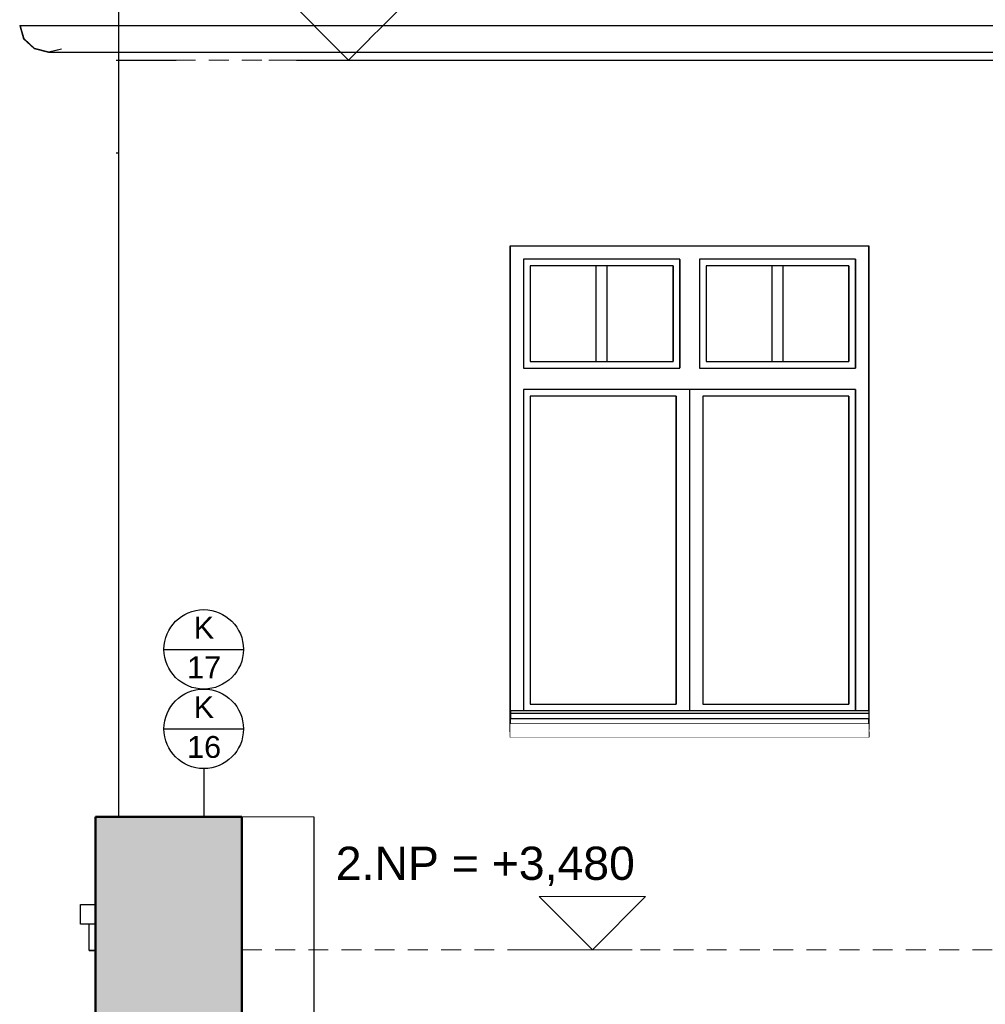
# Model space of a CAD drawing. Header units: millimetres. Extents: x -36478 to 31050, y -14815 to 11827.
# Tile 45 of 256: x -19365 to -15729, y 3275 to 6982. Entities that reach past the tile are written whole.
import ezdxf

# ---------------------------------------------------------------- set-up
doc = ezdxf.new("R2010")
doc.units = ezdxf.units.MM
doc.header["$MEASUREMENT"] = 0
doc.linetypes.add('Wipeout_Contour', pattern=[1000, 0, -1000])
doc.linetypes.add('Čárkovaná S', pattern=[125, 75, -50])
for name, color, linetype in [('2D prvky - obecné', 7, 'Continuous'), ('Konstrukce - nosné', 7, 'Continuous'), ('Kóty - SP', 7, 'Continuous'), ('Nové_2D prvky - obecné', 7, 'Continuous'), ('Nové_Konstrukce - krov', 7, 'Continuous'), ('Nové_Konstrukce - nosné', 7, 'Continuous'), ('Nové_Popis', 7, 'Continuous'), ('Nové_Situace - terén', 7, 'Continuous'), ('Nové_Výplně - Povrchové', 7, 'Continuous'), ('Výplně - Povrchové', 7, 'Continuous'), ('Výplně – Řezové', 7, 'Continuous')]:
    doc.layers.add(name, color=color, linetype=linetype)
doc.styles.add('GENEROVANÝ_STYL_1', font='txt')
doc.styles.add('GENEROVANÝ_STYL_2', font='txt')

# ---------------------------------------------------------------- blocks, each defined once
blk = doc.blocks.new('Kóta_22_1', base_point=(-17208.2, 3480))
at = {"layer": 'Kóty - SP', "color": 7, "linetype": 'Continuous', "lineweight": 13}
for p, q in [((-17208.2, 3480), (-17408.2, 3680)), ((-17408.2, 3680), (-17008.2, 3680)), ((-17008.2, 3680), (-17208.2, 3480))]:
    blk.add_line(p, q, dxfattribs=at)
at = {"layer": 'Kóty - SP', "color": 7, "linetype": 'Continuous', "lineweight": 20}
for q in [(-17508.2, 3480), (-17058.2, 3480)]:
    blk.add_line((-17208.2, 3480), q, dxfattribs=at)
at = {"layer": 'Kóty - SP', "color": 7, "lineweight": 13, "insert": (-18174.5, 3720), "char_height": 125, "attachment_point": 7, "style": 'GENEROVANÝ_STYL_2'}
blk.add_mtext('\\A1;{\\pql;\\fArial|b0|i0|c0|p38;2.NP = +3,480}', dxfattribs=at)
blk = doc.blocks.new('Kóta_23_1', base_point=(-18126.3, 6830))
at = {"layer": 'Kóty - SP', "color": 7, "linetype": 'Continuous', "lineweight": 13}
for p, q in [((-18126.3, 6830), (-18326.3, 7030)), ((-18326.3, 7030), (-17926.3, 7030)), ((-17926.3, 7030), (-18126.3, 6830))]:
    blk.add_line(p, q, dxfattribs=at)
at = {"layer": 'Kóty - SP', "color": 7, "linetype": 'Continuous', "lineweight": 20}
for q in [(-18426.3, 6830), (-17976.3, 6830)]:
    blk.add_line((-18126.3, 6830), q, dxfattribs=at)
at = {"layer": 'Kóty - SP', "color": 7, "lineweight": 13, "insert": (-19077.9, 7070), "char_height": 125, "attachment_point": 7, "style": 'GENEROVANÝ_STYL_2'}
blk.add_mtext('\\A1;{\\pql;\\fArial|b0|i0|c0|p38;3.NP =+6,830}', dxfattribs=at)

msp = doc.modelspace()

# ---------------------------------------------------------------- linework, layer by layer
at = {"layer": 'Nové_Konstrukce - nosné', "color": 1, "linetype": 'Continuous', "lineweight": 25}
msp.add_line((-18322.8, 6830), (-9602.4, 6830), dxfattribs=at)
at = {"layer": 'Nové_Popis', "color": 1, "linetype": 'Continuous', "lineweight": 25}
msp.add_line((-18671.8, 4162), (-18671.8, 3980), dxfattribs=at)

# ---------------------------------------------------------------- block references
at = {"layer": 'Kóty - SP', "color": 7, "linetype": 'Continuous', "lineweight": 20}
msp.add_blockref('Kóta_22_1', (-17208.2, 3480), dxfattribs=at)

# ---------------------------------------------------------------- texts
at = {"layer": 'Nové_Popis', "color": 1, "linetype": 'Continuous', "lineweight": 25, "char_height": 82.343, "attachment_point": 7, "style": 'GENEROVANÝ_STYL_1'}
for s, insert in [('\\A1;{\\pql;\\fArial|b0|i0|c238|p38;K}', (-18709.4, 4651.9)), ('\\A1;{\\pql;\\fArial|b0|i0|c238|p38;1\\fArial|b0|i0|c238|p38;7}', (-18734.2, 4502.2)), ('\\A1;{\\pql;\\fArial|b0|i0|c238|p38;K}', (-18709.4, 4352.4)), ('\\A1;{\\pql;\\fArial|b0|i0|c238|p38;1\\fArial|b0|i0|c238|p38;6}', (-18734.2, 4201.4))]:
    msp.add_mtext(s, dxfattribs=dict(at, insert=insert))

# ---------------------------------------------------------------- wipeouts: each hides what was drawn before it
at = {"color": 254, "linetype": 'Wipeout_Contour', "lineweight": 0, "ltscale": 73971.667081}
msp.add_wipeout([(-17491.7, 6928.4), (-9900, 6928.4), (-9917.4, 6945.6), (-9926.2, 6978.4), (-17491.7, 6978.4)], dxfattribs=at).dxf.layer = 'Nové_Výplně - Povrchové'
at = {"color": 254, "linetype": 'Wipeout_Contour', "lineweight": 0, "ltscale": 61271.628764}
msp.add_wipeout([(-19254.4, 6859.5), (-19247.5, 6859.5), (-19206.9, 6871.3)], dxfattribs=at).dxf.layer = 'Nové_Výplně - Povrchové'
at = {"color": 254, "linetype": 'Wipeout_Contour', "lineweight": 0, "ltscale": 101111.321266}
msp.add_wipeout([(-19091.6, 6830), (-19091.6, 6710.2), (-19091.6, 6480), (-19091.3, 6480), (-19091.3, 6830)], dxfattribs=at).dxf.layer = 'Nové_Výplně - Povrchové'
at = {"color": 254, "linetype": 'Wipeout_Contour', "lineweight": 0, "ltscale": 78631.658701}
msp.add_wipeout([(-18991.3, 3980), (-18830.8, 3980), (-18830.8, 6480), (-18991.3, 6480)], dxfattribs=at).dxf.layer = 'Nové_Výplně - Povrchové'
at = {"color": 254, "linetype": 'Wipeout_Contour', "lineweight": 0, "ltscale": 68078.134058}
msp.add_wipeout([(-16167.8, 6130), (-16168, 6130), (-16168, 4370), (-16167.8, 4370)], dxfattribs=at).dxf.layer = 'Nové_Výplně - Povrchové'
at = {"color": 254, "linetype": 'Wipeout_Contour', "lineweight": 0, "ltscale": 71495.934846}
msp.add_wipeout([(-16879.8, 5670), (-16879.7, 5670), (-16879.7, 6080), (-16879.8, 6080)], dxfattribs=at).dxf.layer = 'Nové_Výplně - Povrchové'
at = {"color": 254, "linetype": 'Wipeout_Contour', "lineweight": 0, "ltscale": 68998.809085}
msp.add_wipeout([(-16217.2, 6080), (-16217.3, 6080), (-16217.3, 5670), (-16217.2, 5670)], dxfattribs=at).dxf.layer = 'Nové_Výplně - Povrchové'
at = {"color": 254, "linetype": 'Wipeout_Contour', "lineweight": 0, "ltscale": 66935.363517}
msp.add_wipeout([(-16168, 4280), (-16167.8, 4280), (-16167.8, 4350), (-16168, 4350)], dxfattribs=at).dxf.layer = 'Nové_Výplně - Povrchové'
at = {"color": 254, "linetype": 'Wipeout_Contour', "lineweight": 0, "ltscale": 77784.202104}
msp.add_wipeout([(-19135.1, 3651), (-19135.1, 3576.9), (-19079.4, 3576.9), (-19079.4, 3651)], dxfattribs=at).dxf.layer = 'Nové_Výplně - Povrchové'
at = {"color": 254, "linetype": 'Wipeout_Contour', "lineweight": 0, "ltscale": 112139.056194}
msp.add_wipeout([(-18527.8, 3980), (-18527.8, 3180), (-18257, 3180), (-18257, 3480), (-18257, 3480), (-18257, 3980)], dxfattribs=at).dxf.layer = 'Výplně - Povrchové'

# ---------------------------------------------------------------- next in the draw order: linework, layer by layer
at = {"layer": '2D prvky - obecné', "color": 254, "linetype": 'Čárkovaná S', "lineweight": 13}
msp.add_line((-18527.8, 3480), (-9430.7, 3480), dxfattribs=at)
at = {"layer": 'Konstrukce - nosné', "color": 251, "linetype": 'Continuous', "lineweight": 20, "true_color": 0x6a6a6a}
msp.add_line((-18257, 3980), (-18527.8, 3980), dxfattribs=at)
at = {"layer": 'Konstrukce - nosné', "color": 7, "linetype": 'Continuous', "lineweight": 50}
msp.add_line((-18527.8, 3980), (-18527.8, 3180), dxfattribs=at)
at = {"layer": 'Nové_Konstrukce - nosné', "color": 1, "linetype": 'Continuous', "lineweight": 25}
for p, q in [((-19091.6, 6830), (-19091.3, 6830)), ((-19091.6, 6830), (-19091.6, 6710.2)), ((-19091.3, 6830), (-19091.3, 6480)), ((-19091.6, 6710.2), (-19091.6, 6480)), ((-19091.6, 6480), (-19091.3, 6480)), ((-18257, 3980), (-18257, 3480)), ((-19135.1, 3651), (-19079.4, 3651)), ((-19135.1, 3576.9), (-19135.1, 3651)), ((-18257, 3480), (-18257, 3180))]:
    msp.add_line(p, q, dxfattribs=at)

# ---------------------------------------------------------------- next in the draw order: wipeouts: each hides what was drawn before it
at = {"color": 254, "linetype": 'Wipeout_Contour', "lineweight": 0, "ltscale": 163803.142096}
msp.add_wipeout([(-19268.6, 6959.5), (-19362.5, 6959.5), (-19348, 6909.5), (-19308.5, 6872.9), (-19254.4, 6859.5), (-19206.9, 6871.3), (-19213.5, 6872.9), (-19253.9, 6909.5)], dxfattribs=at).dxf.layer = 'Nové_Výplně - Povrchové'
at = {"color": 254, "linetype": 'Wipeout_Contour', "lineweight": 0, "ltscale": 97430.372128}
msp.add_wipeout([(-17491.7, 6891.8), (-9618.4, 6891.8), (-9618.4, 6895.6), (-9830.3, 6895.6), (-9880.6, 6909), (-9900, 6928.4), (-17491.7, 6928.4)], dxfattribs=at).dxf.layer = 'Nové_Výplně - Povrchové'
at = {"color": 254, "linetype": 'Wipeout_Contour', "lineweight": 0, "ltscale": 84829.103722}
msp.add_wipeout([(-16168.1, 4380), (-16168.1, 4370), (-16168, 4370), (-16168, 6130), (-16168.1, 6130)], dxfattribs=at).dxf.layer = 'Nové_Výplně - Povrchové'
at = {"color": 254, "linetype": 'Wipeout_Contour', "lineweight": 0, "ltscale": 71354.225683}
msp.add_wipeout([(-16879.7, 6080), (-16879.7, 5670), (-16804.7, 5670), (-16804.7, 6080)], dxfattribs=at).dxf.layer = 'Nové_Výplně - Povrchové'
at = {"color": 254, "linetype": 'Wipeout_Contour', "lineweight": 0, "ltscale": 138987.28542}
msp.add_wipeout([(-16167.8, 4280), (-17517.8, 4280), (-17517.8, 4300.1), (-17631.9, 4300.1), (-17631.9, 4146.8), (-16053.4, 4146.8), (-16053.4, 4300.1), (-16167.8, 4300.1)], dxfattribs=at).dxf.layer = 'Nové_Výplně - Povrchové'
at = {"color": 254, "linetype": 'Wipeout_Contour', "lineweight": 0, "ltscale": 77657.138295}
msp.add_wipeout([(-19079.4, 3576.9), (-19103, 3576.9), (-19102.6, 3477.8), (-19079.4, 3477.8)], dxfattribs=at).dxf.layer = 'Nové_Výplně - Povrchové'

# ---------------------------------------------------------------- next in the draw order: hatches: boundary and pattern name
at = {"layer": 'Výplně – Řezové', "linetype": 'Continuous', "lineweight": 13}
msp.add_hatch(color=254, dxfattribs=at).paths.add_polyline_path([(-18527.8, 2680), (-18527.8, 3980), (-19079.4, 3980), (-19079.4, 2680)])

# ---------------------------------------------------------------- next in the draw order: linework, layer by layer
at = {"layer": 'Konstrukce - nosné', "color": 7, "linetype": 'Continuous', "lineweight": 50}
msp.add_line((-19079.4, 3980), (-19079.4, 3180), dxfattribs=at)
at = {"layer": 'Nové_Konstrukce - nosné', "color": 1, "linetype": 'Continuous', "lineweight": 25}
for p, q in [((-19079.4, 3576.9), (-19135.1, 3576.9)), ((-19103, 3576.9), (-19135.1, 3576.9)), ((-19079.4, 3576.9), (-19103, 3576.9)), ((-19102.6, 3477.8), (-19103, 3576.9)), ((-19079.4, 3477.8), (-19102.6, 3477.8)), ((-19102.6, 3477.8), (-19079.4, 3477.8))]:
    msp.add_line(p, q, dxfattribs=at)

# ---------------------------------------------------------------- next in the draw order: wipeouts: each hides what was drawn before it
at = {"color": 254, "linetype": 'Wipeout_Contour', "lineweight": 0, "ltscale": 82243.906969}
msp.add_wipeout([(-19362.5, 6959.5), (-19364.6, 6959.5), (-19350, 6909.5), (-19348, 6909.5)], dxfattribs=at).dxf.layer = 'Nové_Výplně - Povrchové'
at = {"color": 254, "linetype": 'Wipeout_Contour', "lineweight": 0, "ltscale": 61253.581893}
msp.add_wipeout([(-17491.7, 6891.8), (-17491.7, 6878.4), (-9618.4, 6878.4), (-9618.4, 6891.8)], dxfattribs=at).dxf.layer = 'Nové_Výplně - Povrchové'
at = {"color": 254, "linetype": 'Wipeout_Contour', "lineweight": 0, "ltscale": 69609.680078}
msp.add_wipeout([(-17517.2, 4370), (-16168.1, 4370), (-16168.1, 4380), (-17517.2, 4380)], dxfattribs=at).dxf.layer = 'Nové_Výplně - Povrchové'
at = {"color": 254, "linetype": 'Wipeout_Contour', "lineweight": 0, "ltscale": 66935.930088}
msp.add_wipeout([(-16168, 4350), (-16168.1, 4350), (-16168.1, 4280), (-16168, 4280)], dxfattribs=at).dxf.layer = 'Nové_Výplně - Povrchové'
at = {"color": 254, "linetype": 'Wipeout_Contour', "lineweight": 0, "ltscale": 72377.653901}
msp.add_wipeout([(-17631.9, 4300.1), (-17517.8, 4300.1), (-17517.8, 4309.6), (-17631.9, 4309.6)], dxfattribs=at).dxf.layer = 'Nové_Výplně - Povrchové'

# ---------------------------------------------------------------- next in the draw order: linework, layer by layer
at = {"layer": 'Nové_Konstrukce - krov', "color": 1, "linetype": 'Continuous', "lineweight": 25}
msp.add_line((-19364.6, 6959.5), (-19362.5, 6959.5), dxfattribs=at)
at = {"layer": 'Nové_Konstrukce - nosné', "color": 1, "linetype": 'Continuous', "lineweight": 25}
for p, q in [((-17517.8, 4300.1), (-17517.8, 4309.6)), ((-17517.8, 4300.1), (-17517.8, 4280)), ((-16167.8, 4280), (-17517.8, 4280))]:
    msp.add_line(p, q, dxfattribs=at)

# ---------------------------------------------------------------- next in the draw order: wipeouts: each hides what was drawn before it
at = {"color": 254, "linetype": 'Wipeout_Contour', "lineweight": 0, "ltscale": 73916.65574}
msp.add_wipeout([(-17491.7, 6959.5), (-17491.7, 6909.5), (-9881.1, 6909.5), (-9917.4, 6945.6), (-9921.1, 6959.5)], dxfattribs=at).dxf.layer = 'Nové_Výplně - Povrchové'
at = {"color": 254, "linetype": 'Wipeout_Contour', "lineweight": 0, "ltscale": 82083.48682}
msp.add_wipeout([(-19350, 6909.5), (-19310.2, 6872.9), (-19308.5, 6872.9), (-19348, 6909.5)], dxfattribs=at).dxf.layer = 'Nové_Výplně - Povrchové'
at = {"color": 254, "linetype": 'Wipeout_Contour', "lineweight": 0, "ltscale": 69591.815512}
msp.add_wipeout([(-16166.9, 4370), (-17516.9, 4370), (-17516.9, 4350), (-16166.9, 4350)], dxfattribs=at).dxf.layer = 'Nové_Výplně - Povrchové'
at = {"color": 254, "linetype": 'Wipeout_Contour', "lineweight": 0, "ltscale": 66703.286158}
msp.add_wipeout([(-16167.8, 4300.1), (-16053.4, 4300.1), (-16053.4, 4309.6), (-16167.8, 4309.6)], dxfattribs=at).dxf.layer = 'Nové_Výplně - Povrchové'

# ---------------------------------------------------------------- next in the draw order: linework, layer by layer
at = {"layer": 'Nové_Konstrukce - krov', "color": 1, "linetype": 'Continuous', "lineweight": 25}
for p, q in [((-19364.6, 6959.5), (-19350, 6909.5)), ((-19348, 6909.5), (-19362.5, 6959.5))]:
    msp.add_line(p, q, dxfattribs=at)
at = {"layer": 'Nové_Konstrukce - nosné', "color": 1, "linetype": 'Continuous', "lineweight": 25}
for q in [(-16167.8, 4309.6), (-16167.8, 4280)]:
    msp.add_line((-16167.8, 4300.1), q, dxfattribs=at)

# ---------------------------------------------------------------- next in the draw order: wipeouts: each hides what was drawn before it
at = {"color": 254, "linetype": 'Wipeout_Contour', "lineweight": 0, "ltscale": 97380.140957}
msp.add_wipeout([(-17491.7, 6872.9), (-9618.4, 6872.9), (-9618.4, 6895.6), (-9830.3, 6895.6), (-9880.6, 6909), (-9881.1, 6909.5), (-17491.7, 6909.5)], dxfattribs=at).dxf.layer = 'Nové_Výplně - Povrchové'
at = {"color": 254, "linetype": 'Wipeout_Contour', "lineweight": 0, "ltscale": 236154.113604}
msp.add_wipeout([(-17467.2, 6080), (-17517.2, 6130), (-17517.2, 4330), (-17497.2, 4350), (-17516.9, 4350), (-17516.9, 4360), (-17516.9, 4360), (-17516.9, 4370), (-17517.2, 4370), (-17517.2, 4380), (-17467.2, 4380), (-17467.2, 5590), (-17467.2, 5670)], dxfattribs=at).dxf.layer = 'Nové_Výplně - Povrchové'
at = {"color": 254, "linetype": 'Wipeout_Contour', "lineweight": 0, "ltscale": 102492.188385}
msp.add_wipeout([(-16217.2, 5590), (-16217.2, 4380), (-16168.1, 4380), (-16168.1, 6129.2), (-16217.2, 6080), (-16217.2, 5670)], dxfattribs=at).dxf.layer = 'Nové_Výplně - Povrchové'
at = {"color": 254, "linetype": 'Wipeout_Contour', "lineweight": 0, "ltscale": 50243.20686}
msp.add_wipeout([(-16187.2, 4350), (-16168.1, 4330.8), (-16168.1, 4350)], dxfattribs=at).dxf.layer = 'Nové_Výplně - Povrchové'

# ---------------------------------------------------------------- next in the draw order: linework, layer by layer
at = {"layer": 'Nové_Konstrukce - nosné', "color": 1, "linetype": 'Continuous', "lineweight": 25}
for p, q in [((-17517.2, 4380), (-17517.2, 4370)), ((-17517.2, 4370), (-17516.9, 4370))]:
    msp.add_line(p, q, dxfattribs=at)

# ---------------------------------------------------------------- next in the draw order: wipeouts: each hides what was drawn before it
at = {"color": 254, "linetype": 'Wipeout_Contour', "lineweight": 0, "ltscale": 77227.491932}
msp.add_wipeout([(-9921.1, 6959.5), (-19268.6, 6959.5), (-19253.9, 6909.5), (-9881.1, 6909.5), (-9917.4, 6945.6)], dxfattribs=at).dxf.layer = 'Nové_Výplně - Povrchové'
at = {"color": 254, "linetype": 'Wipeout_Contour', "lineweight": 0, "ltscale": 61217.87472}
msp.add_wipeout([(-9618.4, 6872.9), (-17491.7, 6872.9), (-17491.7, 6859.5), (-9618.4, 6859.5)], dxfattribs=at).dxf.layer = 'Nové_Výplně - Povrchové'
at = {"color": 254, "linetype": 'Wipeout_Contour', "lineweight": 0, "ltscale": 124767.900502}
msp.add_wipeout([(-16168.1, 6130), (-17517.2, 6130), (-17467.2, 6080), (-16879.7, 6080), (-16804.7, 6080), (-16217.2, 6080), (-16168.1, 6129.2)], dxfattribs=at).dxf.layer = 'Nové_Výplně - Povrchové'
at = {"color": 254, "linetype": 'Wipeout_Contour', "lineweight": 0, "ltscale": 67903.960992}
msp.add_wipeout([(-16217.3, 4380), (-16217.2, 4380), (-16217.2, 5590), (-16217.3, 5590)], dxfattribs=at).dxf.layer = 'Nové_Výplně - Povrchové'
at = {"color": 254, "linetype": 'Wipeout_Contour', "lineweight": 0, "ltscale": 86312.098282}
msp.add_wipeout([(-17497.2, 4350), (-17517.2, 4330), (-16168.1, 4330), (-16168.1, 4330.8), (-16187.2, 4350)], dxfattribs=at).dxf.layer = 'Nové_Výplně - Povrchové'

# ---------------------------------------------------------------- next in the draw order: linework, layer by layer
at = {"layer": 'Konstrukce - nosné', "color": 1, "linetype": 'Continuous', "lineweight": 18}
msp.add_line((-17517.2, 4330), (-17517.8, 4330), dxfattribs=at)
at = {"layer": 'Nové_Konstrukce - krov', "color": 1, "linetype": 'Continuous', "lineweight": 25}
for p, q in [((-19362.5, 6959.5), (-19268.6, 6959.5)), ((-19268.6, 6959.5), (-9921.1, 6959.5)), ((-17491.7, 6959.5), (-9921.1, 6959.5))]:
    msp.add_line(p, q, dxfattribs=at)
at = {"layer": 'Nové_Konstrukce - nosné', "color": 1, "linetype": 'Continuous', "lineweight": 25}
for p, q in [((-17517.8, 4309.6), (-17517.8, 6130)), ((-17517.8, 6130), (-16167.8, 6130)), ((-17517.2, 4380), (-17517.2, 6130)), ((-16168.1, 4380), (-16168.1, 6130)), ((-16167.8, 6130), (-16167.8, 4370)), ((-17517.2, 4330), (-17517.2, 4370)), ((-17516.9, 4370), (-17516.9, 4350)), ((-17516.9, 4350), (-17516.9, 4360)), ((-16166.9, 4350), (-17516.9, 4350)), ((-16168.1, 4280), (-16168.1, 4350)), ((-16167.8, 4350), (-16167.8, 4309.6)), ((-16166.9, 4370), (-16166.9, 4350)), ((-16168.1, 4330), (-17517.2, 4330))]:
    msp.add_line(p, q, dxfattribs=at)

# ---------------------------------------------------------------- next in the draw order: wipeouts: each hides what was drawn before it
at = {"color": 254, "linetype": 'Wipeout_Contour', "lineweight": 0, "ltscale": 100641.68857}
msp.add_wipeout([(-19253.9, 6909.5), (-19213.5, 6872.9), (-9618.4, 6872.9), (-9618.4, 6895.6), (-9830.3, 6895.6), (-9880.6, 6909), (-9881.1, 6909.5)], dxfattribs=at).dxf.layer = 'Nové_Výplně - Povrchové'
at = {"color": 254, "linetype": 'Wipeout_Contour', "lineweight": 0, "ltscale": 106580.257209}
msp.add_wipeout([(-16217.2, 5590), (-16217.2, 5670), (-16804.7, 5670), (-16879.7, 5670), (-17467.2, 5670), (-17467.2, 5590)], dxfattribs=at).dxf.layer = 'Nové_Výplně - Povrchové'

# ---------------------------------------------------------------- next in the draw order: wipeouts: each hides what was drawn before it
at = {"color": 254, "linetype": 'Wipeout_Contour', "lineweight": 0, "ltscale": 81873.014671}
msp.add_wipeout([(-19308.5, 6872.9), (-19310.2, 6872.9), (-19255.8, 6859.5), (-19254.4, 6859.5)], dxfattribs=at).dxf.layer = 'Nové_Výplně - Povrchové'
at = {"color": 254, "linetype": 'Wipeout_Contour', "lineweight": 0, "ltscale": 73671.437859}
msp.add_wipeout([(-17467.2, 5670), (-17442.3, 5695), (-17442.3, 6055), (-17467.2, 6080)], dxfattribs=at).dxf.layer = 'Nové_Výplně - Povrchové'
at = {"color": 254, "linetype": 'Wipeout_Contour', "lineweight": 0, "ltscale": 71542.764573}
msp.add_wipeout([(-16904.8, 6055), (-16904.8, 5695), (-16879.8, 5670), (-16879.8, 6080)], dxfattribs=at).dxf.layer = 'Nové_Výplně - Povrchové'
at = {"color": 254, "linetype": 'Wipeout_Contour', "lineweight": 0, "ltscale": 71165.010914}
msp.add_wipeout([(-16804.7, 6080), (-16804.7, 5670), (-16779.8, 5695), (-16779.8, 6055)], dxfattribs=at).dxf.layer = 'Nové_Výplně - Povrchové'
at = {"color": 254, "linetype": 'Wipeout_Contour', "lineweight": 0, "ltscale": 69045.414571}
msp.add_wipeout([(-16217.3, 6080), (-16242.3, 6055), (-16242.3, 5695), (-16217.3, 5670)], dxfattribs=at).dxf.layer = 'Nové_Výplně - Povrchové'
at = {"color": 254, "linetype": 'Wipeout_Contour', "lineweight": 0, "ltscale": 72646.381355}
msp.add_wipeout([(-17467.2, 5590), (-17467.2, 4380), (-17442.3, 4405), (-17442.3, 5565)], dxfattribs=at).dxf.layer = 'Nové_Výplně - Povrchové'
at = {"color": 254, "linetype": 'Wipeout_Contour', "lineweight": 0, "ltscale": 105299.366222}
msp.add_wipeout([(-16817.3, 5590), (-16842.3, 5590), (-16842.3, 4380), (-16817.3, 4380), (-16792.3, 4405), (-16792.3, 5565)], dxfattribs=at).dxf.layer = 'Nové_Výplně - Povrchové'
at = {"color": 254, "linetype": 'Wipeout_Contour', "lineweight": 0, "ltscale": 67950.229057}
msp.add_wipeout([(-16217.3, 5590), (-16242.3, 5565), (-16242.3, 4405), (-16217.3, 4380)], dxfattribs=at).dxf.layer = 'Nové_Výplně - Povrchové'
at = {"color": 254, "linetype": 'Wipeout_Contour', "lineweight": 0, "ltscale": 69540.821532}
msp.add_wipeout([(-17517.8, 4330), (-17517.8, 4280), (-16168.1, 4280), (-16168.1, 4330)], dxfattribs=at).dxf.layer = 'Nové_Výplně - Povrchové'

# ---------------------------------------------------------------- next in the draw order: linework, layer by layer
at = {"layer": 'Nové_Konstrukce - krov', "color": 1, "linetype": 'Continuous', "lineweight": 25}
for p, q in [((-19350, 6909.5), (-19310.2, 6872.9)), ((-19308.5, 6872.9), (-19348, 6909.5))]:
    msp.add_line(p, q, dxfattribs=at)

# ---------------------------------------------------------------- next in the draw order: wipeouts: each hides what was drawn before it
at = {"color": 254, "linetype": 'Wipeout_Contour', "lineweight": 0, "ltscale": 84873.564649}
msp.add_wipeout([(-19247.5, 6859.5), (-9618.4, 6859.5), (-9618.4, 6872.9), (-19213.5, 6872.9), (-19206.9, 6871.3)], dxfattribs=at).dxf.layer = 'Nové_Výplně - Povrchové'
at = {"color": 254, "linetype": 'Wipeout_Contour', "lineweight": 0, "ltscale": 91351.202834}
msp.add_wipeout([(-16879.8, 6080), (-17467.2, 6080), (-17467.2, 6080), (-17442.3, 6055), (-16904.8, 6055)], dxfattribs=at).dxf.layer = 'Nové_Výplně - Povrchové'
at = {"color": 254, "linetype": 'Wipeout_Contour', "lineweight": 0, "ltscale": 88233.869678}
msp.add_wipeout([(-16804.7, 6080), (-16804.7, 6080), (-16779.8, 6055), (-16242.3, 6055), (-16217.3, 6080)], dxfattribs=at).dxf.layer = 'Nové_Výplně - Povrchové'
at = {"color": 254, "linetype": 'Wipeout_Contour', "lineweight": 0, "ltscale": 90721.668075}
msp.add_wipeout([(-17467.2, 5670), (-17467.2, 5670), (-16879.8, 5670), (-16904.8, 5695), (-17442.3, 5695)], dxfattribs=at).dxf.layer = 'Nové_Výplně - Povrchové'
at = {"color": 254, "linetype": 'Wipeout_Contour', "lineweight": 0, "ltscale": 87581.925181}
msp.add_wipeout([(-16804.7, 5670), (-16804.7, 5670), (-16217.3, 5670), (-16242.3, 5695), (-16779.8, 5695)], dxfattribs=at).dxf.layer = 'Nové_Výplně - Povrchové'
at = {"color": 254, "linetype": 'Wipeout_Contour', "lineweight": 0, "ltscale": 105586.907092}
msp.add_wipeout([(-16867.3, 5590), (-16892.3, 5565), (-16892.3, 4405), (-16867.3, 4380), (-16842.3, 4380), (-16842.3, 5590)], dxfattribs=at).dxf.layer = 'Nové_Výplně - Povrchové'
at = {"color": 254, "linetype": 'Wipeout_Contour', "lineweight": 0, "ltscale": 69735.236407}
msp.add_wipeout([(-16217.3, 5590), (-16817.3, 5590), (-16792.3, 5565), (-16242.3, 5565)], dxfattribs=at).dxf.layer = 'Nové_Výplně - Povrchové'
at = {"color": 254, "linetype": 'Wipeout_Contour', "lineweight": 0, "ltscale": 68366.099957}
msp.add_wipeout([(-16792.3, 4405), (-16817.3, 4380), (-16217.3, 4380), (-16242.3, 4405)], dxfattribs=at).dxf.layer = 'Nové_Výplně - Povrchové'

# ---------------------------------------------------------------- next in the draw order: linework, layer by layer
at = {"layer": 'Nové_Konstrukce - krov', "color": 1, "linetype": 'Continuous', "lineweight": 25}
for p, q in [((-19310.2, 6872.9), (-19255.8, 6859.5)), ((-19254.4, 6859.5), (-19308.5, 6872.9)), ((-19255.8, 6859.5), (-19254.4, 6859.5)), ((-19206.9, 6871.3), (-19254.4, 6859.5)), ((-19254.4, 6859.5), (-19247.5, 6859.5)), ((-17491.7, 6859.5), (-9983.5, 6859.5))]:
    msp.add_line(p, q, dxfattribs=at)
at = {"layer": 'Nové_Konstrukce - nosné', "color": 1, "linetype": 'Continuous', "lineweight": 25}
for p, q in [((-17467.2, 6080), (-17467.2, 5670)), ((-16879.7, 6080), (-17467.2, 6080)), ((-16879.8, 6080), (-16879.8, 5670)), ((-16879.7, 5670), (-16879.7, 6080)), ((-16804.7, 6080), (-16804.7, 5670)), ((-16217.2, 6080), (-16804.7, 6080)), ((-16217.3, 6080), (-16217.3, 5670)), ((-16217.2, 5670), (-16217.2, 6080)), ((-17467.2, 5670), (-16879.7, 5670)), ((-16804.7, 5670), (-16217.2, 5670)), ((-16217.2, 5590), (-17467.2, 5590)), ((-16842.3, 5590), (-16842.3, 4380)), ((-16217.3, 5590), (-16217.3, 4380)), ((-16217.2, 4380), (-16217.2, 5590))]:
    msp.add_line(p, q, dxfattribs=at)

# ---------------------------------------------------------------- next in the draw order: wipeouts: each hides what was drawn before it
at = {"color": 254, "linetype": 'Wipeout_Contour', "lineweight": 0, "ltscale": 78882.049149}
msp.add_wipeout([(-18990.8, 3980), (-18830.3, 3980), (-18830.3, 6859.5), (-18990.8, 6859.5)], dxfattribs=at).dxf.layer = 'Nové_Výplně - Povrchové'
at = {"color": 254, "linetype": 'Wipeout_Contour', "lineweight": 0, "ltscale": 73152.615678}
msp.add_wipeout([(-17442.3, 6055), (-17442.3, 5695), (-17193.6, 5695), (-17193.6, 6055)], dxfattribs=at).dxf.layer = 'Nové_Výplně - Povrchové'
at = {"color": 254, "linetype": 'Wipeout_Contour', "lineweight": 0, "ltscale": 72059.88716}
msp.add_wipeout([(-16904.8, 6055), (-17153.6, 6055), (-17153.6, 5695), (-16904.8, 5695)], dxfattribs=at).dxf.layer = 'Nové_Výplně - Povrchové'
at = {"color": 254, "linetype": 'Wipeout_Contour', "lineweight": 0, "ltscale": 70648.329686}
msp.add_wipeout([(-16779.8, 6055), (-16779.8, 5695), (-16531.1, 5695), (-16531.1, 6055)], dxfattribs=at).dxf.layer = 'Nové_Výplně - Povrchové'
at = {"color": 254, "linetype": 'Wipeout_Contour', "lineweight": 0, "ltscale": 69560.260167}
msp.add_wipeout([(-16242.3, 6055), (-16491.1, 6055), (-16491.1, 5695), (-16242.3, 5695)], dxfattribs=at).dxf.layer = 'Nové_Výplně - Povrchové'
at = {"color": 254, "linetype": 'Wipeout_Contour', "lineweight": 0, "ltscale": 69049.095086}
msp.add_wipeout([(-16792.3, 5565), (-16792.3, 4405), (-16242.3, 4405), (-16242.3, 5565)], dxfattribs=at).dxf.layer = 'Nové_Výplně - Povrchové'
at = {"color": 254, "linetype": 'Wipeout_Contour', "lineweight": 0, "ltscale": 88889.221378}
msp.add_wipeout([(-17467.2, 4380), (-17467.2, 4380), (-16867.3, 4380), (-16892.3, 4405), (-17442.3, 4405)], dxfattribs=at).dxf.layer = 'Nové_Výplně - Povrchové'

# ---------------------------------------------------------------- next in the draw order: linework, layer by layer
at = {"layer": '2D prvky - obecné', "color": 254, "linetype": 'Čárkovaná S', "lineweight": 13}
msp.add_line((-18902.6, 6830), (-9430.7, 6830), dxfattribs=at)
at = {"layer": 'Konstrukce - nosné', "color": 7, "linetype": 'Continuous', "lineweight": 50}
msp.add_line((-18527.8, 3980), (-19079.4, 3980), dxfattribs=at)
at = {"layer": 'Nové_Konstrukce - krov', "color": 1, "linetype": 'Continuous', "lineweight": 25}
msp.add_line((-19247.5, 6859.5), (-9618.4, 6859.5), dxfattribs=at)
at = {"layer": 'Nové_Konstrukce - nosné', "color": 1, "linetype": 'Continuous', "lineweight": 25}
for p, q in [((-18990.8, 3980), (-18990.8, 6859.5)), ((-19091.3, 6830), (-18775, 6830)), ((-19091.3, 6480), (-18991.3, 6480)), ((-18991.3, 3980), (-18991.3, 6480)), ((-17442.3, 6055), (-17442.3, 5695)), ((-16904.8, 6055), (-16904.8, 5695)), ((-16904.8, 5695), (-16904.8, 6055)), ((-16779.8, 6055), (-16779.8, 5695)), ((-16242.3, 6055), (-16242.3, 5695)), ((-16242.3, 5695), (-16242.3, 6055)), ((-17467.2, 5590), (-17467.2, 4380)), ((-16792.3, 5565), (-16792.3, 4405)), ((-16242.3, 5565), (-16792.3, 5565)), ((-16242.3, 5565), (-16242.3, 4405)), ((-16242.3, 4405), (-16242.3, 5565)), ((-16168.1, 4380), (-17517.2, 4380)), ((-16792.3, 4405), (-16242.3, 4405)), ((-16166.9, 4370), (-17516.9, 4370))]:
    msp.add_line(p, q, dxfattribs=at)
at = {"layer": 'Nové_Popis', "color": 1, "linetype": 'Continuous', "lineweight": 25}
for p, q in [((-18821.5, 4611.1), (-18522, 4611.1)), ((-18821.5, 4311.7), (-18522, 4311.7))]:
    msp.add_line(p, q, dxfattribs=at)
for centre in [(-18671.8, 4611.1), (-18671.8, 4311.7)]:
    msp.add_circle(centre, 149.7, dxfattribs=at)

# ---------------------------------------------------------------- next in the draw order: wipeouts: each hides what was drawn before it
at = {"color": 254, "linetype": 'Wipeout_Contour', "lineweight": 0, "ltscale": 72605.846149}
msp.add_wipeout([(-17153.6, 5695), (-17153.6, 6055), (-17193.6, 6055), (-17193.6, 5695)], dxfattribs=at).dxf.layer = 'Nové_Výplně - Povrchové'
at = {"color": 254, "linetype": 'Wipeout_Contour', "lineweight": 0, "ltscale": 70103.84337}
msp.add_wipeout([(-16491.1, 5695), (-16491.1, 6055), (-16531.1, 6055), (-16531.1, 5695)], dxfattribs=at).dxf.layer = 'Nové_Výplně - Povrchové'
at = {"color": 254, "linetype": 'Wipeout_Contour', "lineweight": 0, "ltscale": 71541.039219}
msp.add_wipeout([(-17442.3, 5565), (-17442.3, 4405), (-16892.3, 4405), (-16892.3, 5565)], dxfattribs=at).dxf.layer = 'Nové_Výplně - Povrchové'

# ---------------------------------------------------------------- next in the draw order: linework, layer by layer
at = {"layer": 'Nové_Konstrukce - nosné', "color": 1, "linetype": 'Continuous', "lineweight": 25}
for p, q in [((-16904.8, 6055), (-17442.3, 6055)), ((-17193.6, 5695), (-17193.6, 6055)), ((-17153.6, 6055), (-17153.6, 5695)), ((-16242.3, 6055), (-16779.8, 6055)), ((-16531.1, 5695), (-16531.1, 6055)), ((-16491.1, 6055), (-16491.1, 5695)), ((-17442.3, 5695), (-16904.8, 5695)), ((-16779.8, 5695), (-16242.3, 5695)), ((-17442.3, 5565), (-17442.3, 4405)), ((-16892.3, 5565), (-17442.3, 5565)), ((-16892.3, 5565), (-16892.3, 4405)), ((-16892.3, 4405), (-16892.3, 5565)), ((-17442.3, 4405), (-16892.3, 4405))]:
    msp.add_line(p, q, dxfattribs=at)

# ---------------------------------------------------------------- next in the draw order: wipeouts: each hides what was drawn before it
at = {"color": 254, "linetype": 'Wipeout_Contour', "lineweight": 0, "ltscale": 80712.479398}
msp.add_wipeout([(-19002.3, 6390.9), (-19116.9, 6390.9), (-19116.9, 6851.4), (-19002.3, 6851.4)], dxfattribs=at).dxf.layer = 'Nové_Situace - terén'
at = {"color": 254, "linetype": 'Wipeout_Contour', "lineweight": 0, "ltscale": 73207.615475}
msp.add_wipeout([(-17517.2, 6130), (-17517.8, 6130), (-17517.8, 4330), (-17517.2, 4330)], dxfattribs=at).dxf.layer = 'Nové_Výplně - Povrchové'

# ---------------------------------------------------------------- next in the draw order: linework, layer by layer
at = {"layer": 'Nové_2D prvky - obecné', "color": 1, "linetype": 'Continuous', "lineweight": 25}
msp.add_line((-18991.3, 6480), (-18991.3, 7022.2), dxfattribs=at)

# ---------------------------------------------------------------- next in the draw order: block references
at = {"layer": 'Kóty - SP', "color": 7, "linetype": 'Continuous', "lineweight": 20}
msp.add_blockref('Kóta_23_1', (-18126.3, 6830), dxfattribs=at)

doc.saveas('drawing.dxf')
